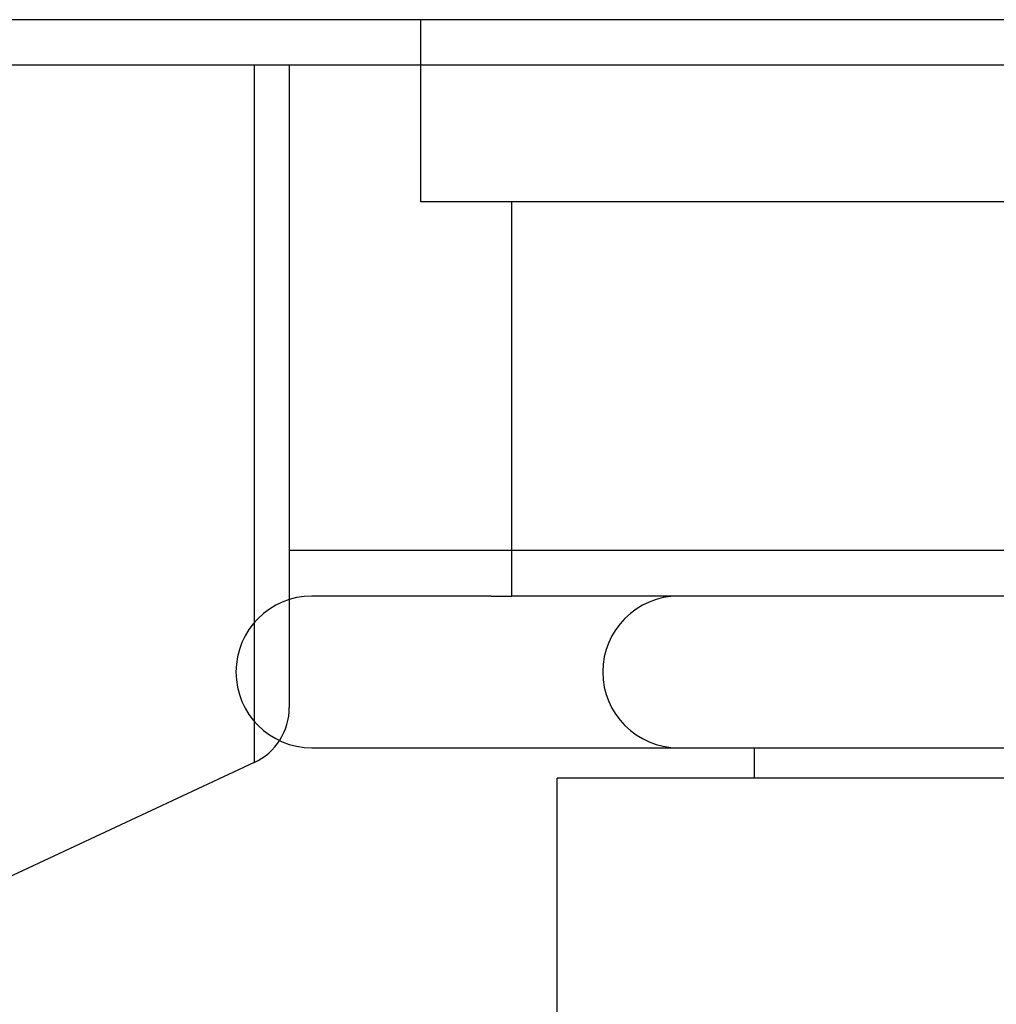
# Model space of a CAD drawing. Header units: millimetres. Extents: x 226749 to 325316, y -44191 to 40236.
# Tile 128 of 164: x 294104 to 294120, y 13247 to 13263. Entities that reach past the tile are written whole.
import ezdxf

# ---------------------------------------------------------------- set-up
doc = ezdxf.new("R2010")
doc.units = ezdxf.units.MM
doc.header["$LTSCALE"] = 100
doc.layers.add('K_URZĄDZENIA', color=4, linetype='Continuous')

# ---------------------------------------------------------------- blocks, each defined once
blk = doc.blocks.new('ZBIORNIK_RZUT')
at = {"layer": 'K_URZĄDZENIA'}
for p, q in [((148911.348, 96624.49), (148911.348, 96474.49)), ((148914.348, 96593.49), (148914.348, 96505.49)), ((148923.848, 96591.24), (148923.848, 96507.74)), ((148923.348, 96509.74), (148923.348, 96534.567)), ((148920.848, 96518.275), (148920.848, 96506.99)), ((148923.848, 96510.99), (148923.348, 96510.99)), ((148923.348, 96508.99), (148923.348, 96509.74)), ((148923.348, 96506.652), (148923.348, 96508.99)), ((148936.764, 96507.74), (148923.848, 96507.74)), ((148920.848, 96506.99), (148914.348, 96506.99)), ((148920.848, 96506.652), (148920.848, 96506.99)), ((148920.848, 96506.652), (148920.848, 96503.692)), ((148923.348, 96503.692), (148923.348, 96506.652)), ((148914.348, 96505.49), (148911.348, 96505.49))]:
    blk.add_line(p, q, dxfattribs=at)
for centre in [(148922.098, 96509.74), (148922.098, 96503.692)]:
    blk.add_arc(centre, 1.25, 180, 0, dxfattribs=at)

msp = doc.modelspace()

# ---------------------------------------------------------------- linework, layer by layer
at = {"color": 7, "linetype": 'Continuous'}
for p, q in [((294200.62, 13262.001), (294098.72, 13262.001)), ((294108.32, 13262.001), (294108.32, 13251.414)), ((294125.53, 13254.001), (294108.32, 13254.001)), ((294107.743, 13250.508), (294099.875, 13246.839))]:
    msp.add_line(p, q, dxfattribs=at)
at = {"color": 9, "linetype": 'Continuous'}
msp.add_line((294107.743, 13262.001), (294107.743, 13250.508), dxfattribs=at)
at = {"color": 7, "linetype": 'Continuous'}
msp.add_arc((294107.32, 13251.414), 1, 295, 0, dxfattribs=at)

# ---------------------------------------------------------------- block references
at = {"layer": 'K_URZĄDZENIA', "rotation": 270}
msp.add_blockref('ZBIORNIK_RZUT', (197604.999, 162174.098), dxfattribs=at)

doc.saveas('drawing.dxf')
